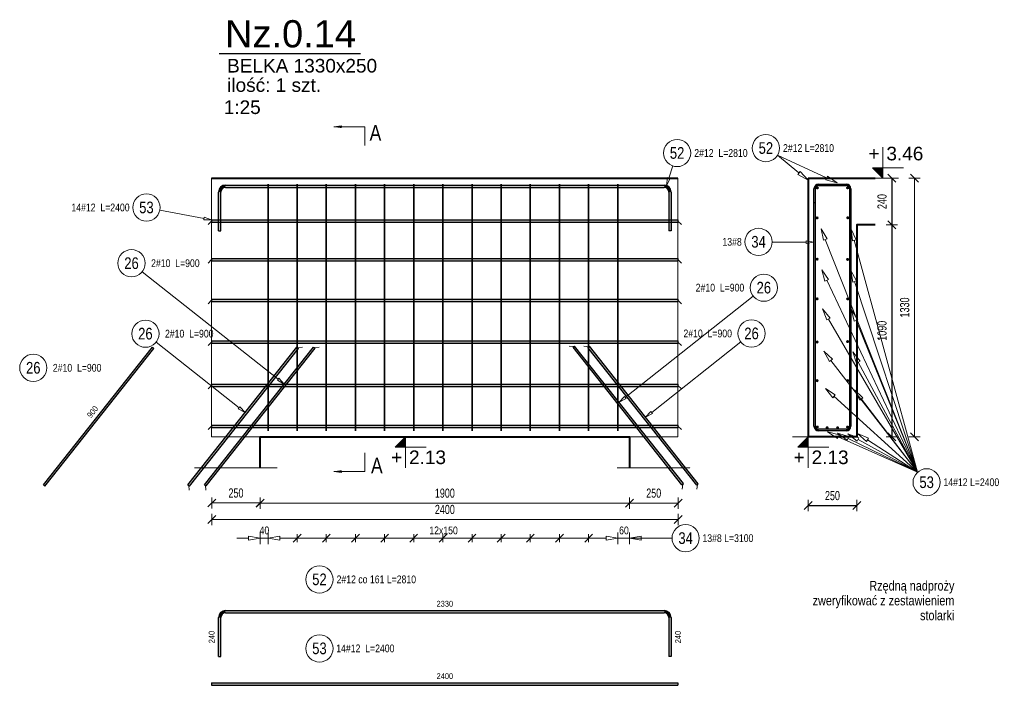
# Model space of a CAD drawing. Extents: x -1906120 to 89837, y -39133 to 303704.
# Tile 53 of 55: x 76759 to 81827, y -3284 to 141. Entities that reach past the tile are written whole.
import ezdxf
from ezdxf.enums import TextEntityAlignment as Align

# ---------------------------------------------------------------- set-up
doc = ezdxf.new("R2010")
doc.units = 0
doc.header["$LTSCALE"] = 10
doc.header["$MEASUREMENT"] = 0
doc.linetypes.add('HIDDEN', pattern=[0.375, 0.25, -0.125])
for name, color, linetype, lineweight in [('P-Linia1', 3, 'Continuous', 40), ('P-Linia3', 6, 'Continuous', 60), ('P-Linia4', 253, 'Continuous', 5), ('P-Opis', 1, 'Continuous', 18), ('P-Przerywana', 13, 'HIDDEN', 9), ('P-Wymiar', 254, 'Continuous', 9), ('RCAD_deskowanie', 3, 'Continuous', 40)]:
    doc.layers.add(name, color=color, linetype=linetype, lineweight=lineweight)
for name, color, linetype in [('RCAD_kształt pręta', 7, 'Continuous'), ('RCAD_opis kształtu pręta', 7, 'Continuous'), ('RCAD_opis rozkładu', 7, 'Continuous'), ('RCAD_pręt wyrzucony', 130, 'Continuous'), ('RCAD_pręty punktowe', 7, 'Continuous'), ('RCAD_rozkład pręta', 7, 'Continuous'), ('RCAD_symbole graficzne', 7, 'Continuous')]:
    doc.layers.add(name, color=color, linetype=linetype)
doc.styles.add('_Fd Opis', font='arial.ttf')
doc.styles.add('_Fdelita opis', font='arial.ttf')
doc.styles.add('ROMANS', font='arial.ttf', dxfattribs={"width": 0.7})
doc.styles.add('style1', font='arial.ttf', dxfattribs={"width": 0.8})
doc.dimstyles.new('A25', dxfattribs={"dimscale": 27, "dimtxt": 1.75, "dimasz": 0.06, "dimexe": 0, "dimexo": 0, "dimgap": 1, "dimtad": 1, "dimdec": 4, "dimrnd": 0.1, "dimdsep": 46, "dimtxsty": 'ROMANS', "dimblk": '[[[[[[[[', "dimcen": 2, "dimdle": 2, "dimse1": 1, "dimse2": 1, "dimclrd": 256, "dimclrt": 1, "dimadec": 0, "dimazin": 0, "dimtfac": 1, "dimtdec": 4, "dimtix": 1, "dimtmove": 2, "dimatfit": 3, "dimldrblk": '[[[[[[[[', "dimfxl": 0, "dimtvp": 0.6, "dimtolj": 1, "dimlwd": -1, "dimarcsym": 0})

# ---------------------------------------------------------------- blocks, each defined once
blk = doc.blocks.new('[[[[[[[[')
at = {"layer": 'P-Wymiar'}
for p, q in [((-12.7, -12.7), (12.7, 12.7)), ((0, 0), (-4.6, 0)), ((0, 18), (0, -18))]:
    blk.add_line(p, q, dxfattribs=at)
blk = doc.blocks.new('*D336')
at = {"layer": 'Defpoints', "color": 0, "transparency": 16777216}
for p in [(79897.5, -2125.6), (80147.5, -2125.6), (80147.5, -2347)]:
    blk.add_point(p, dxfattribs=at)
at = {"layer": 'P-Wymiar', "transparency": 16777216}
blk.add_line((79899.1, -2347), (80145.8, -2347), dxfattribs=at)
at = {"layer": 'P-Wymiar', "transparency": 16777216, "xscale": 1.62, "yscale": 1.62, "zscale": 1.62, "rotation": 180}
blk.add_blockref('[[[[[[[[', (79897.5, -2347), dxfattribs=at)
at = {"layer": 'P-Wymiar', "transparency": 16777216, "xscale": 1.62, "yscale": 1.62, "zscale": 1.62}
blk.add_blockref('[[[[[[[[', (80147.5, -2347), dxfattribs=at)
at = {"layer": 'P-Wymiar', "color": 1, "transparency": 16777216, "insert": (80022.5, -2295.8), "char_height": 47.25, "attachment_point": 5, "style": 'ROMANS'}
blk.add_mtext('\\A1;250', dxfattribs=at)
blk = doc.blocks.new('*D337')
at = {"layer": 'Defpoints', "color": 0, "transparency": 16777216}
for p in [(77747.5, -1010.1), (77997.5, -1010.1), (77747.5, -2346.3)]:
    blk.add_point(p, dxfattribs=at)
at = {"layer": 'P-Wymiar', "transparency": 16777216}
blk.add_line((77995.8, -2346.3), (77749.1, -2346.3), dxfattribs=at)
at = {"layer": 'P-Wymiar', "transparency": 16777216, "xscale": 1.62, "yscale": 1.62, "zscale": 1.62, "rotation": 180}
blk.add_blockref('[[[[[[[[', (77747.5, -2346.3), dxfattribs=at)
at = {"layer": 'P-Wymiar', "transparency": 16777216, "xscale": 1.62, "yscale": 1.62, "zscale": 1.62}
blk.add_blockref('[[[[[[[[', (77997.5, -2346.3), dxfattribs=at)
at = {"layer": 'P-Wymiar', "color": 1, "transparency": 16777216, "insert": (77872.5, -2295.2), "char_height": 47.25, "attachment_point": 5, "style": 'ROMANS'}
blk.add_mtext('\\A1;250', dxfattribs=at)
blk = doc.blocks.new('*D338')
at = {"layer": 'Defpoints', "color": 0, "transparency": 16777216}
for p in [(81067.3, -675), (81078.3, -2005), (81365.3, -2005)]:
    blk.add_point(p, dxfattribs=at)
at = {"layer": 'P-Wymiar', "transparency": 16777216}
blk.add_line((81365.3, -676.7), (81365.3, -2003.4), dxfattribs=at)
at = {"layer": 'P-Wymiar', "transparency": 16777216, "xscale": 1.62, "yscale": 1.62, "zscale": 1.62}
for p, rotation in [((81365.3, -675), 90), ((81365.3, -2005), 270)]:
    blk.add_blockref('[[[[[[[[', p, dxfattribs=dict(at, rotation=rotation))
at = {"layer": 'P-Wymiar', "color": 1, "transparency": 16777216, "insert": (81314.2, -1340), "char_height": 47.25, "attachment_point": 5, "rotation": 90, "style": 'ROMANS'}
blk.add_mtext('\\A1;1330', dxfattribs=at)
blk = doc.blocks.new('*D339')
at = {"layer": 'Defpoints', "color": 0, "transparency": 16777216}
for p in [(77997.5, -878.8), (79897.5, -878.8), (79897.5, -2347)]:
    blk.add_point(p, dxfattribs=at)
at = {"layer": 'P-Wymiar', "transparency": 16777216}
blk.add_line((77999.1, -2347), (79895.8, -2347), dxfattribs=at)
at = {"layer": 'P-Wymiar', "transparency": 16777216, "xscale": 1.62, "yscale": 1.62, "zscale": 1.62, "rotation": 180}
blk.add_blockref('[[[[[[[[', (77997.5, -2347), dxfattribs=at)
at = {"layer": 'P-Wymiar', "transparency": 16777216, "xscale": 1.62, "yscale": 1.62, "zscale": 1.62}
blk.add_blockref('[[[[[[[[', (79897.5, -2347), dxfattribs=at)
at = {"layer": 'P-Wymiar', "color": 1, "transparency": 16777216, "insert": (78947.5, -2295.8), "char_height": 47.25, "attachment_point": 5, "style": 'ROMANS'}
blk.add_mtext('\\A1;1900', dxfattribs=at)
blk = doc.blocks.new('*D340')
at = {"layer": 'Defpoints', "color": 0, "transparency": 16777216}
for p in [(77747.5, -1928.8), (80147.5, -1928.8), (77747.5, -2431)]:
    blk.add_point(p, dxfattribs=at)
at = {"layer": 'P-Wymiar', "transparency": 16777216}
blk.add_line((80145.8, -2431), (77749.1, -2431), dxfattribs=at)
at = {"layer": 'P-Wymiar', "transparency": 16777216, "xscale": 1.62, "yscale": 1.62, "zscale": 1.62, "rotation": 180}
blk.add_blockref('[[[[[[[[', (77747.5, -2431), dxfattribs=at)
at = {"layer": 'P-Wymiar', "transparency": 16777216, "xscale": 1.62, "yscale": 1.62, "zscale": 1.62}
blk.add_blockref('[[[[[[[[', (80147.5, -2431), dxfattribs=at)
at = {"layer": 'P-Wymiar', "color": 1, "transparency": 16777216, "insert": (78947.5, -2379.9), "char_height": 47.25, "attachment_point": 5, "style": 'ROMANS'}
blk.add_mtext('\\A1;2400', dxfattribs=at)
blk = doc.blocks.new('*D341')
at = {"transparency": 16777216}
blk.add_line((81248.7, -676.7), (81248.7, -913.4), dxfattribs=at)
at = {"layer": 'Defpoints', "color": 0, "transparency": 16777216}
for p in [(81162.4, -675), (81162.4, -915), (81248.7, -915)]:
    blk.add_point(p, dxfattribs=at)
at = {"transparency": 16777216, "xscale": 1.62, "yscale": 1.62, "zscale": 1.62}
for p, rotation in [((81248.7, -675), 90), ((81248.7, -915), 270)]:
    blk.add_blockref('[[[[[[[[', p, dxfattribs=dict(at, rotation=rotation))
at = {"color": 1, "transparency": 16777216, "insert": (81197.5, -795), "char_height": 47.25, "attachment_point": 5, "rotation": 90, "style": 'ROMANS'}
blk.add_mtext('\\A1;240', dxfattribs=at)
blk = doc.blocks.new('*D342')
at = {"transparency": 16777216}
blk.add_line((81248.7, -916.7), (81248.7, -2003.4), dxfattribs=at)
at = {"layer": 'Defpoints', "color": 0, "transparency": 16777216}
for p in [(81248.7, -915), (81067.3, -2005), (81248.7, -2005)]:
    blk.add_point(p, dxfattribs=at)
at = {"transparency": 16777216, "xscale": 1.62, "yscale": 1.62, "zscale": 1.62}
for p, rotation in [((81248.7, -915), 90), ((81248.7, -2005), 270)]:
    blk.add_blockref('[[[[[[[[', p, dxfattribs=dict(at, rotation=rotation))
at = {"color": 1, "transparency": 16777216, "insert": (81197.5, -1460), "char_height": 47.25, "attachment_point": 5, "rotation": 90, "style": 'ROMANS'}
blk.add_mtext('\\A1;1090', dxfattribs=at)
blk = doc.blocks.new('*D343')
at = {"transparency": 16777216}
blk.add_line((80818.9, -2359.6), (81065.7, -2359.6), dxfattribs=at)
at = {"layer": 'Defpoints', "color": 0, "transparency": 16777216}
for p in [(80817.3, -2005), (81067.3, -2005), (81067.3, -2359.6)]:
    blk.add_point(p, dxfattribs=at)
at = {"transparency": 16777216, "xscale": 1.62, "yscale": 1.62, "zscale": 1.62, "rotation": 180}
blk.add_blockref('[[[[[[[[', (80817.3, -2359.6), dxfattribs=at)
at = {"transparency": 16777216, "xscale": 1.62, "yscale": 1.62, "zscale": 1.62}
blk.add_blockref('[[[[[[[[', (81067.3, -2359.6), dxfattribs=at)
at = {"color": 1, "transparency": 16777216, "insert": (80942.3, -2308.4), "char_height": 47.25, "attachment_point": 5, "style": 'ROMANS'}
blk.add_mtext('\\A1;250', dxfattribs=at)

msp = doc.modelspace()

# ---------------------------------------------------------------- hatches: boundary and pattern name
h = msp.add_hatch(color=1)
edge = h.paths.add_edge_path(flags=0)
edge.add_arc((80863.29465, -879.04055), 8, 0, 360)
h = msp.add_hatch(color=1)
edge = h.paths.add_edge_path(flags=0)
edge.add_arc((81021.29465, -878.48942), 8, 0, 360)
h = msp.add_hatch(color=1)
edge = h.paths.add_edge_path(flags=0)
edge.add_arc((80863.29465, -1091.4049), 8, 0, 360)
h = msp.add_hatch(color=1)
edge = h.paths.add_edge_path(flags=0)
edge.add_arc((81020.46614, -1092.61774), 8, 0, 360)
h = msp.add_hatch(color=1)
edge = h.paths.add_edge_path(flags=0)
edge.add_arc((80863.29465, -1295.79297), 8, 0, 360)
h = msp.add_hatch(color=1)
edge = h.paths.add_edge_path(flags=0)
edge.add_arc((81020.46614, -1295.92715), 8, 0, 360)
h = msp.add_hatch(color=1)
edge = h.paths.add_edge_path(flags=0)
edge.add_arc((80863.29465, -1517.80959), 8, 0, 360)
h = msp.add_hatch(color=1)
edge = h.paths.add_edge_path(flags=0)
edge.add_arc((81020.46614, -1515.78254), 8, 0, 360)
h = msp.add_hatch(color=1)
edge = h.paths.add_edge_path(flags=0)
edge.add_arc((80863.29465, -1716.64021), 8, 0, 360)
h = msp.add_hatch(color=1)
edge = h.paths.add_edge_path(flags=0)
edge.add_arc((81020.46614, -1716.64021), 8, 0, 360)
h = msp.add_hatch(color=1)
edge = h.paths.add_edge_path(flags=0)
edge.add_arc((80864.43954, -1955.16282), 8, 0, 360)
h = msp.add_hatch(color=1)
edge = h.paths.add_edge_path(flags=0)
edge.add_arc((80915.00261, -1959.0388), 8, 0, 360)
h = msp.add_hatch(color=1)
edge = h.paths.add_edge_path(flags=0)
edge.add_arc((80969.00261, -1959.0388), 8, 0, 360)
h = msp.add_hatch(color=1)
edge = h.paths.add_edge_path(flags=0)
edge.add_arc((81019.89733, -1955.55594), 8, 0, 360)
at = {"layer": 'RCAD_kształt pręta'}
h = msp.add_hatch(color=4, dxfattribs=at)
edge = h.paths.add_edge_path(flags=0)
edge.add_line((80871.29465, -705.0388), (80871.29465, -713.0388))
edge.add_arc((80871.29465, -729.0388), 16, 90, 180)
edge.add_line((80855.29465, -729.0388), (80847.29465, -729.0388))
edge.add_arc((80871.29465, -729.0388), 24, 450, 540, ccw=False)
h = msp.add_hatch(color=4, dxfattribs=at)
edge = h.paths.add_edge_path(flags=0)
edge.add_line((80871.29465, -705.0388), (80871.29465, -713.0388))
edge.add_arc((80871.29465, -729.0388), 16, 90, 180)
edge.add_line((80855.29465, -729.0388), (80847.29465, -729.0388))
edge.add_arc((80871.29465, -729.0388), 24, 450, 540, ccw=False)
for points in [[(80871.29465, -713.0388), (80871.29465, -705.0388), (81013.29465, -705.0388), (81013.29465, -713.0388)], [(80871.29465, -713.0388), (80871.29465, -705.0388), (80941.29465, -705.0388), (80941.29465, -713.0388)], [(77794.46193, -946.0388), (77782.46193, -946.0388), (77782.46193, -746.0388), (77794.46193, -746.0388)], [(77818.46193, -722.0388), (77818.46193, -710.0388), (80076.46193, -710.0388), (80076.46193, -722.0388)], [(80100.46193, -746.0388), (80112.46193, -746.0388), (80112.46193, -946.0388), (80100.46193, -946.0388)], [(80855.29465, -799.0388), (80847.29465, -799.0388), (80847.29465, -729.0388), (80855.29465, -729.0388)], [(80855.29465, -1951.0388), (80847.29465, -1951.0388), (80847.29465, -729.0388), (80855.29465, -729.0388)], [(81029.29465, -729.0388), (81037.29465, -729.0388), (81037.29465, -1951.0388), (81029.29465, -1951.0388)], [(77747.46193, -901.91409), (77747.46193, -889.91409), (80147.46193, -889.91409), (80147.46193, -901.91409)], [(77747.46193, -1100.03472), (77747.46193, -1088.03472), (80147.46193, -1088.03472), (80147.46193, -1100.03472)], [(77747.46193, -1309.18688), (77747.46193, -1297.18688), (80147.46193, -1297.18688), (80147.46193, -1309.18688)], [(77747.46193, -1523.99289), (77747.46193, -1511.99289), (80147.46193, -1511.99289), (80147.46193, -1523.99289)], [(77633.26209, -2259.18083), (77625.4204, -2252.97535), (78185.84567, -1544.7826), (78193.68735, -1550.98808)], [(77719.12303, -2258.32842), (77711.28135, -2252.12294), (78271.70662, -1543.93019), (78279.5483, -1550.13568)], [(80175.87505, -2246.66217), (80168.03336, -2252.86765), (79607.60809, -1544.67491), (79615.44978, -1538.46942)], [(80251.58853, -2247.51458), (80243.74685, -2253.72006), (79683.32158, -1545.52731), (79691.16326, -1539.32183)], [(77747.46193, -1747.27707), (77747.46193, -1735.27707), (80147.46193, -1735.27707), (80147.46193, -1747.27707)], [(77747.46193, -1957.31204), (77747.46193, -1945.31204), (80147.46193, -1945.31204), (80147.46193, -1957.31204)], [(81013.29465, -1967.0388), (81013.29465, -1975.0388), (80871.29465, -1975.0388), (80871.29465, -1967.0388)]]:
    msp.add_hatch(color=4, dxfattribs=at).paths.add_polyline_path(points, flags=0)
h = msp.add_hatch(color=4, dxfattribs=at)
edge = h.paths.add_edge_path(flags=0)
edge.add_line((81037.29465, -729.0388), (81029.29465, -729.0388))
edge.add_arc((81013.29465, -729.0388), 16, 0, 90)
edge.add_line((81013.29465, -713.0388), (81013.29465, -705.0388))
edge.add_arc((81013.29465, -729.0388), 24, 360, 450, ccw=False)
h = msp.add_hatch(color=4, dxfattribs=at)
edge = h.paths.add_edge_path(flags=0)
edge.add_line((77818.46193, -710.0388), (77818.46193, -722.0388))
edge.add_arc((77818.46193, -746.0388), 24, 90, 180)
edge.add_line((77794.46193, -746.0388), (77782.46193, -746.0388))
edge.add_arc((77818.46193, -746.0388), 36, 450, 540, ccw=False)
h = msp.add_hatch(color=4, dxfattribs=at)
edge = h.paths.add_edge_path(flags=0)
edge.add_line((80112.46193, -746.0388), (80100.46193, -746.0388))
edge.add_arc((80076.46193, -746.0388), 24, 0, 90)
edge.add_line((80076.46193, -722.0388), (80076.46193, -710.0388))
edge.add_arc((80076.46193, -746.0388), 36, 360, 450, ccw=False)
h = msp.add_hatch(color=4, dxfattribs=at)
edge = h.paths.add_edge_path(flags=0)
edge.add_line((80847.29465, -1951.0388), (80855.29465, -1951.0388))
edge.add_arc((80871.29465, -1951.0388), 16, 180, 270)
edge.add_line((80871.29465, -1967.0388), (80871.29465, -1975.0388))
edge.add_arc((80871.29465, -1951.0388), 24, 540, 630, ccw=False)
h = msp.add_hatch(color=4, dxfattribs=at)
edge = h.paths.add_edge_path(flags=0)
edge.add_line((81013.29465, -1975.0388), (81013.29465, -1967.0388))
edge.add_arc((81013.29465, -1951.0388), 16, -90, 0)
edge.add_line((81029.29465, -1951.0388), (81037.29465, -1951.0388))
edge.add_arc((81013.29465, -1951.0388), 24, 270, 360, ccw=False)
at = {"layer": 'RCAD_pręt wyrzucony'}
for points in [[(76889.71211, -2259.18083), (76881.87043, -2252.97535), (77442.2957, -1544.7826), (77450.13738, -1550.98808)], [(77794.46193, -3136.04255), (77782.46193, -3136.04255), (77782.46193, -2936.04255), (77794.46193, -2936.04255)], [(77818.46193, -2912.04255), (77818.46193, -2900.04255), (80076.46193, -2900.04255), (80076.46193, -2912.04255)], [(80100.46193, -2936.04255), (80112.46193, -2936.04255), (80112.46193, -3136.04255), (80100.46193, -3136.04255)], [(77747.46193, -3284.49202), (77747.46193, -3272.49202), (80147.46193, -3272.49202), (80147.46193, -3284.49202)]]:
    msp.add_hatch(color=4, dxfattribs=at).paths.add_polyline_path(points, flags=0)
h = msp.add_hatch(color=4, dxfattribs=at)
edge = h.paths.add_edge_path(flags=0)
edge.add_line((77818.46193, -2900.04255), (77818.46193, -2912.04255))
edge.add_arc((77818.46193, -2936.04255), 24, 90, 180)
edge.add_line((77794.46193, -2936.04255), (77782.46193, -2936.04255))
edge.add_arc((77818.46193, -2936.04255), 36, 450, 540, ccw=False)
h = msp.add_hatch(color=4, dxfattribs=at)
edge = h.paths.add_edge_path(flags=0)
edge.add_line((80112.46193, -2936.04255), (80100.46193, -2936.04255))
edge.add_arc((80076.46193, -2936.04255), 24, 0, 90)
edge.add_line((80076.46193, -2912.04255), (80076.46193, -2900.04255))
edge.add_arc((80076.46193, -2936.04255), 36, 360, 450, ccw=False)
at = {"layer": 'RCAD_pręty punktowe'}
h = msp.add_hatch(color=1, dxfattribs=at)
edge = h.paths.add_edge_path(flags=0)
edge.add_arc((80864.69196, -724.52166), 8, 0, 360)
h = msp.add_hatch(color=1, dxfattribs=at)
edge = h.paths.add_edge_path(flags=0)
edge.add_arc((81019.89733, -724.52166), 8, 0, 360)
at = {"layer": 'RCAD_symbole graficzne', "linetype": 'Continuous', "lineweight": 0}
for points in [[(78376.40357, -411.03165), (78416.40357, -411.03165), (78416.40357, -416.73351)], [(78376.40357, -2183.34211), (78416.40357, -2183.34211), (78416.40357, -2177.64025)]]:
    msp.add_hatch(color=7, dxfattribs=at).paths.add_polyline_path(points, flags=0)
at = {"layer": 'RCAD_symbole graficzne'}
for points in [[(81148.81178, -621.70547), (81202.14511, -675.0388), (81202.14511, -621.70547)], [(78692.15189, -2058.37214), (78745.48523, -2005.0388), (78745.48523, -2058.37214)], [(80763.96131, -2058.37214), (80817.29465, -2005.0388), (80817.29465, -2058.37214)]]:
    msp.add_hatch(color=1, dxfattribs=at).paths.add_polyline_path(points, flags=0)

# ---------------------------------------------------------------- linework, layer by layer
at = {"layer": 'P-Linia3', "color": 6, "linetype": 'Continuous', "lineweight": 30}
msp.add_line((77786.70072, -33.76629), (78513.63117, -33.76629), dxfattribs=at)
at = {"layer": 'P-Linia4'}
for points in [[(77997.46193, -2005.0388), (77997.46193, -2165.05453)], [(79897.46193, -2165.0388), (79897.46193, -2005.0388)]]:
    msp.add_lwpolyline(points, dxfattribs=at)
at = {"layer": 'P-Przerywana', "lineweight": 5}
for points in [[(77747.46193, -2005.0388), (77747.46193, -675.0388)], [(77747.46193, -2005.0388), (77747.46193, -675.0388)], [(80147.46193, -2005.0388), (80147.46193, -675.0388)], [(77747.46193, -2005.0388), (77997.46193, -2005.0388)], [(79897.46193, -2005.0388), (80147.46193, -2005.0388)]]:
    msp.add_lwpolyline(points, dxfattribs=at)
at = {"layer": 'P-Przerywana'}
for points in [[(77659.78632, -2165.05453), (78085.13755, -2165.05453)], [(79834.78632, -2165.05453), (80210.13755, -2165.05453)]]:
    msp.add_lwpolyline(points, dxfattribs=at)
at = {"layer": 'RCAD_deskowanie'}
for points in [[(77747.46193, -675.0388), (80147.46193, -675.0388)], [(80817.29465, -675.0388), (81162.37556, -675.0388)], [(80817.29465, -675.0388), (80817.29465, -2005.0388)], [(81162.37556, -915.0388), (81067.29465, -915.0388), (81067.29465, -2005.0388)], [(77997.46193, -2165.05453), (77997.46193, -2005.0388), (79897.46193, -2005.0388), (79897.46193, -2165.05453)], [(81067.29465, -2005.0388), (80817.29465, -2005.0388)]]:
    msp.add_lwpolyline(points, dxfattribs=at)
at = {"layer": 'RCAD_kształt pręta', "color": 4}
for p, q in [((80871.29465, -705.0388), (81013.29465, -705.0388)), ((80871.29465, -705.0388), (80941.29465, -705.0388)), ((80941.29465, -705.0388), (80941.29465, -713.0388)), ((77782.46193, -946.0388), (77782.46193, -746.0388)), ((77794.46193, -946.0388), (77794.46193, -746.0388)), ((77818.46193, -710.0388), (80076.46193, -710.0388)), ((77818.46193, -722.0388), (80076.46193, -722.0388)), ((80100.46193, -746.0388), (80100.46193, -946.0388)), ((80112.46193, -746.0388), (80112.46193, -946.0388)), ((80847.29465, -799.0388), (80847.29465, -729.0388)), ((80847.29465, -1951.0388), (80847.29465, -729.0388)), ((80855.29465, -799.0388), (80855.29465, -729.0388)), ((80855.29465, -1951.0388), (80855.29465, -729.0388)), ((80871.29465, -713.0388), (81013.29465, -713.0388)), ((80871.29465, -713.0388), (80941.29465, -713.0388)), ((81029.29465, -729.0388), (81029.29465, -1951.0388)), ((81037.29465, -729.0388), (81037.29465, -1951.0388)), ((80847.29465, -799.0388), (80855.29465, -799.0388)), ((77747.46193, -889.91409), (80147.46193, -889.91409)), ((77747.46193, -889.91409), (77747.46193, -901.91409)), ((77747.46193, -901.91409), (80147.46193, -901.91409)), ((80147.46193, -889.91409), (80147.46193, -901.91409)), ((77782.46193, -946.0388), (77794.46193, -946.0388)), ((80112.46193, -946.0388), (80100.46193, -946.0388)), ((77747.46193, -1088.03472), (80147.46193, -1088.03472)), ((77747.46193, -1088.03472), (77747.46193, -1100.03472)), ((77747.46193, -1100.03472), (80147.46193, -1100.03472)), ((80147.46193, -1088.03472), (80147.46193, -1100.03472)), ((77747.46193, -1297.18688), (80147.46193, -1297.18688)), ((77747.46193, -1297.18688), (77747.46193, -1309.18688)), ((77747.46193, -1309.18688), (80147.46193, -1309.18688)), ((80147.46193, -1297.18688), (80147.46193, -1309.18688)), ((77747.46193, -1511.99289), (80147.46193, -1511.99289)), ((77747.46193, -1511.99289), (77747.46193, -1523.99289)), ((80147.46193, -1511.99289), (80147.46193, -1523.99289)), ((77625.4204, -2252.97535), (78185.84567, -1544.7826)), ((77633.26209, -2259.18083), (78193.68735, -1550.98808)), ((77711.28135, -2252.12294), (78271.70662, -1543.93019)), ((77719.12303, -2258.32842), (78279.5483, -1550.13568)), ((77747.46193, -1523.99289), (80147.46193, -1523.99289)), ((78185.84567, -1544.7826), (78193.68735, -1550.98808)), ((78271.70662, -1543.93019), (78279.5483, -1550.13568)), ((79607.60809, -1544.67491), (79615.44978, -1538.46942)), ((80168.03336, -2252.86765), (79607.60809, -1544.67491)), ((80175.87505, -2246.66217), (79615.44978, -1538.46942)), ((79683.32158, -1545.52731), (79691.16326, -1539.32183)), ((80243.74685, -2253.72006), (79683.32158, -1545.52731)), ((80251.58853, -2247.51458), (79691.16326, -1539.32183)), ((77747.46193, -1735.27707), (80147.46193, -1735.27707)), ((77747.46193, -1735.27707), (77747.46193, -1747.27707)), ((77747.46193, -1747.27707), (80147.46193, -1747.27707)), ((80147.46193, -1735.27707), (80147.46193, -1747.27707)), ((77747.46193, -1945.31204), (80147.46193, -1945.31204)), ((77747.46193, -1945.31204), (77747.46193, -1957.31204)), ((77747.46193, -1957.31204), (80147.46193, -1957.31204)), ((80147.46193, -1945.31204), (80147.46193, -1957.31204)), ((81013.29465, -1967.0388), (80871.29465, -1967.0388)), ((81013.29465, -1975.0388), (80871.29465, -1975.0388)), ((77625.4204, -2252.97535), (77633.26209, -2259.18083)), ((77711.28135, -2252.12294), (77719.12303, -2258.32842)), ((80168.03336, -2252.86765), (80175.87505, -2246.66217)), ((80243.74685, -2253.72006), (80251.58853, -2247.51458))]:
    msp.add_line(p, q, dxfattribs=at)
at = {"layer": 'RCAD_kształt pręta', "color": 2, "lineweight": 5}
for p, q in [((77747.46193, -895.91409), (77729.96193, -913.41409)), ((80147.46193, -895.91409), (80164.96193, -913.41409)), ((77747.46193, -1094.03472), (77729.96193, -1111.53472)), ((80147.46193, -1094.03472), (80164.96193, -1111.53472)), ((77747.46193, -1303.18688), (77729.96193, -1320.68688)), ((80147.46193, -1303.18688), (80164.96193, -1320.68688)), ((77747.46193, -1517.99289), (77729.96193, -1535.49289)), ((80147.46193, -1517.99289), (80164.96193, -1535.49289)), ((78189.76651, -1547.88534), (78214.34905, -1545.02199)), ((78275.62746, -1547.03293), (78300.21, -1544.16958)), ((79611.52893, -1541.57216), (79586.9464, -1538.70881)), ((79687.24242, -1542.42457), (79662.65988, -1539.56122)), ((77747.46193, -1741.27707), (77729.96193, -1758.77707)), ((80147.46193, -1741.27707), (80164.96193, -1758.77707)), ((77747.46193, -1951.31204), (77729.96193, -1968.81204)), ((80147.46193, -1951.31204), (80164.96193, -1968.81204)), ((77629.34124, -2256.07809), (77632.2046, -2280.66063)), ((77715.20219, -2255.22568), (77718.06554, -2279.80822)), ((80171.9542, -2249.76491), (80169.09085, -2274.34745)), ((80247.66769, -2250.61732), (80244.80434, -2275.19986))]:
    msp.add_line(p, q, dxfattribs=at)
at = {"layer": 'RCAD_kształt pręta', "color": 4}
for centre, radius, start, end in [((80871.29465, -729.0388), 24, 90, 180), ((80871.29465, -729.0388), 24, 90, 180), ((81013.29465, -729.0388), 24, 360, 90), ((77818.46193, -746.0388), 36, 90, 180), ((77818.46193, -746.0388), 24, 90, 180), ((80076.46193, -746.0388), 36, 360, 90), ((80076.46193, -746.0388), 24, 360, 90), ((80871.29465, -729.0388), 16, 90, 180), ((80871.29465, -729.0388), 16, 90, 180), ((81013.29465, -729.0388), 16, 360, 90), ((80871.29465, -1951.0388), 24, 180, 270), ((80871.29465, -1951.0388), 16, 180, 270), ((81013.29465, -1951.0388), 16, 270, 0), ((81013.29465, -1951.0388), 24, 270, 360)]:
    msp.add_arc(centre, radius, start, end, dxfattribs=at)
at = {"layer": 'RCAD_opis kształtu pręta', "color": 8, "lineweight": 0}
for p, q in [((80120.87615, -611.72905), (80100.32319, -673.88175)), ((80087.76463, -711.85915), (80093.99362, -671.78866)), ((80106.65275, -675.97484), (80087.76463, -711.85915)), ((80106.65275, -675.97484), (80093.99362, -671.78866)), ((77480.416, -838.84828), (77708.17381, -882.40123)), ((77709.42595, -875.85321), (77706.92166, -888.94925)), ((77747.46193, -889.91409), (77706.92166, -888.94925)), ((77709.42595, -875.85321), (77747.46193, -889.91409)), ((80782.29465, -1004.64525), (80632.13656, -1003.18001)), ((80782.29465, -1004.64525), (80807.29465, -1004.64525)), ((80807.29465, -997.97859), (80847.29465, -1004.64525)), ((80807.29465, -997.97859), (80807.29465, -1011.31192)), ((80847.29465, -1004.64525), (80807.29465, -1011.31192)), ((77389.94747, -1155.94777), (78089.58978, -1709.60669)), ((80534.2879, -1281.73856), (79875.71386, -1802.89828)), ((77461.41409, -1518.55537), (77888.27732, -1856.35174)), ((80471.06399, -1517.46171), (80012.21677, -1880.56847)), ((78093.72677, -1704.3789), (78085.45279, -1714.83448)), ((78120.95651, -1734.42862), (78085.45279, -1714.83448)), ((78093.72677, -1704.3789), (78120.95651, -1734.42862)), ((79844.34713, -1827.7202), (79871.57688, -1797.67049)), ((79879.85085, -1808.12607), (79844.34713, -1827.7202)), ((79879.85085, -1808.12607), (79871.57688, -1797.67049)), ((77892.41431, -1851.12396), (77884.14033, -1861.57953)), ((77919.64405, -1881.17367), (77884.14033, -1861.57953)), ((77892.41431, -1851.12396), (77919.64405, -1881.17367)), ((79980.85004, -1905.3904), (80008.07979, -1875.34068)), ((80016.35376, -1885.79626), (79980.85004, -1905.3904)), ((80016.35376, -1885.79626), (80008.07979, -1875.34068))]:
    msp.add_line(p, q, dxfattribs=at)
for centre in [(80142.85362, -545.2686), (77411.66178, -825.70077), (80562.13989, -1002.49698), (77335.05568, -1112.50939), (80589.17969, -1238.30018), (77406.5223, -1475.117), (80525.95577, -1474.02334)]:
    msp.add_circle(centre, 70, dxfattribs=at)
at = {"layer": 'RCAD_opis rozkładu', "color": 8, "lineweight": 0}
for p, q in [((80659.12155, -556.97444), (80770.07142, -647.5201)), ((80659.12155, -556.97444), (80912.49511, -673.31778)), ((80776.39411, -639.77261), (80763.74873, -655.26759)), ((80816.55635, -685.45624), (80763.74873, -655.26759)), ((80776.39411, -639.77261), (80816.55635, -685.45624)), ((80916.66799, -664.23004), (80908.32222, -682.40552)), ((80967.02155, -698.35508), (80908.32222, -682.40552)), ((80916.66799, -664.23004), (80967.02155, -698.35508)), ((80896.26388, -994.26708), (80883.42668, -934.80948)), ((80883.42668, -934.80948), (80914.85353, -986.88973)), ((81045.24274, -996.88825), (81039.09227, -936.37237)), ((81039.09227, -936.37237), (81064.53705, -991.62237)), ((80896.26388, -994.26708), (80914.85353, -986.88973)), ((81380.54306, -2187.45779), (80905.5587, -990.57841)), ((81045.24274, -996.88825), (81064.53705, -991.62237)), ((81380.54306, -2187.45779), (81054.8899, -994.25531)), ((80903.63313, -1204.13224), (80886.98247, -1145.62792)), ((80886.98247, -1145.62792), (80921.70747, -1195.56963)), ((81046.65032, -1209.68888), (81037.30536, -1149.58338)), ((81037.30536, -1149.58338), (81065.63886, -1203.40914)), ((80903.63313, -1204.13224), (80921.70747, -1195.56963)), ((81380.54306, -2187.45779), (80912.6703, -1199.85093)), ((81046.65032, -1209.68888), (81065.63886, -1203.40914)), ((81380.54306, -2187.45779), (81056.14459, -1206.54901)), ((80913.04044, -1404.5237), (80891.48831, -1347.6422)), ((80891.48831, -1347.6422), (80930.32352, -1394.45915)), ((81054.35483, -1410.87062), (81041.04301, -1351.51748)), ((81041.04301, -1351.51748), (81072.88494, -1403.345)), ((80913.04044, -1404.5237), (80930.32352, -1394.45915)), ((81380.54306, -2187.45779), (80921.68198, -1399.49143)), ((81054.35483, -1410.87062), (81072.88494, -1403.345)), ((81380.54306, -2187.45779), (81063.61988, -1407.10781)), ((80926.92463, -1618.76853), (80898.06094, -1565.2252)), ((80898.06094, -1565.2252), (80942.72983, -1606.5131)), ((81066.60507, -1626.15755), (81046.93685, -1568.59749)), ((81046.93685, -1568.59749), (81084.21005, -1616.66732)), ((80926.92463, -1618.76853), (80942.72983, -1606.5131)), ((81380.54306, -2187.45779), (80934.82723, -1612.64081)), ((81066.60507, -1626.15755), (81084.21005, -1616.66732)), ((81380.54306, -2187.45779), (81075.40756, -1621.41244)), ((80943.47475, -1804.65402), (80905.74327, -1756.94306)), ((80905.74327, -1756.94306), (80956.90903, -1789.83781)), ((81083.69297, -1817.86007), (81055.04304, -1764.20207)), ((81055.04304, -1764.20207), (81099.54692, -1805.66777)), ((80943.47475, -1804.65402), (80956.90903, -1789.83781)), ((81380.54306, -2187.45779), (80950.19189, -1797.24592)), ((81083.69297, -1817.86007), (81099.54692, -1805.66777)), ((81380.54306, -2187.45779), (81091.61995, -1811.76392)), ((80968.21687, -2014.25953), (80917.51027, -1980.6613)), ((80917.51027, -1980.6613), (80976.37269, -1995.99802)), ((80968.21687, -2014.25953), (80976.37269, -1995.99802)), ((81018.54259, -2022.51622), (80968.95946, -1987.28111)), ((80968.95946, -1987.28111), (81027.29002, -2004.53061)), ((81380.54306, -2187.45779), (80972.29478, -2005.12877)), ((81018.54259, -2022.51622), (81027.29002, -2004.53061)), ((81069.32042, -2027.64464), (81021.5717, -1989.96096)), ((81021.5717, -1989.96096), (81078.96114, -2010.12161)), ((81380.54306, -2187.45779), (81022.91631, -2013.52342)), ((81069.32042, -2027.64464), (81078.96114, -2010.12161)), ((81117.08329, -2029.98605), (81072.01935, -1989.12969)), ((81072.01935, -1989.12969), (81127.89811, -2013.16226)), ((81380.54306, -2187.45779), (81074.14078, -2018.88312)), ((81117.08329, -2029.98605), (81127.89811, -2013.16226)), ((81380.54306, -2187.45779), (81122.4907, -2021.57416)), ((77877.46193, -2527.43728), (77937.46193, -2527.43728)), ((77937.46193, -2517.43728), (77997.46193, -2527.43728)), ((77937.46193, -2517.43728), (77937.46193, -2537.43728)), ((77997.46193, -2527.43728), (77937.46193, -2537.43728)), ((77997.46193, -2557.43728), (77997.46193, -2497.43728)), ((78037.46193, -2527.43728), (77997.46193, -2527.43728)), ((78037.46193, -2557.43728), (78037.46193, -2497.43728)), ((78037.46193, -2527.43728), (78097.46193, -2517.43728)), ((78097.46193, -2537.43728), (78037.46193, -2527.43728)), ((78097.46193, -2537.43728), (78097.46193, -2517.43728)), ((78187.46193, -2527.43728), (78097.46193, -2527.43728)), ((78207.46193, -2507.43728), (78167.46193, -2547.43728)), ((78187.46193, -2547.43728), (78187.46193, -2507.43728)), ((78337.46193, -2527.43728), (78187.46193, -2527.43728)), ((78357.46193, -2507.43728), (78317.46193, -2547.43728)), ((78337.46193, -2547.43728), (78337.46193, -2507.43728)), ((78487.46193, -2527.43728), (78337.46193, -2527.43728)), ((78507.46193, -2507.43728), (78467.46193, -2547.43728)), ((78487.46193, -2547.43728), (78487.46193, -2507.43728)), ((78637.46193, -2527.43728), (78487.46193, -2527.43728)), ((78657.46193, -2507.43728), (78617.46193, -2547.43728)), ((78637.46193, -2547.43728), (78637.46193, -2507.43728)), ((78787.46193, -2527.43728), (78637.46193, -2527.43728)), ((78807.46193, -2507.43728), (78767.46193, -2547.43728)), ((78787.46193, -2547.43728), (78787.46193, -2507.43728)), ((78862.46193, -2527.43728), (78787.46193, -2527.43728)), ((78862.46193, -2527.43728), (78937.46193, -2527.43728)), ((78917.46193, -2547.43728), (78957.46193, -2507.43728)), ((78937.46193, -2547.43728), (78937.46193, -2507.43728)), ((78937.46193, -2527.43728), (79087.46193, -2527.43728)), ((79067.46193, -2547.43728), (79107.46193, -2507.43728)), ((79087.46193, -2547.43728), (79087.46193, -2507.43728)), ((79087.46193, -2527.43728), (79237.46193, -2527.43728)), ((79217.46193, -2547.43728), (79257.46193, -2507.43728)), ((79237.46193, -2547.43728), (79237.46193, -2507.43728)), ((79237.46193, -2527.43728), (79387.46193, -2527.43728)), ((79367.46193, -2547.43728), (79407.46193, -2507.43728)), ((79387.46193, -2547.43728), (79387.46193, -2507.43728)), ((79387.46193, -2527.43728), (79537.46193, -2527.43728)), ((79517.46193, -2547.43728), (79557.46193, -2507.43728)), ((79537.46193, -2547.43728), (79537.46193, -2507.43728)), ((79537.46193, -2527.43728), (79687.46193, -2527.43728)), ((79667.46193, -2547.43728), (79707.46193, -2507.43728)), ((79687.46193, -2547.43728), (79687.46193, -2507.43728)), ((79687.46193, -2527.43728), (79777.46193, -2527.43728)), ((79777.46193, -2517.43728), (79837.46193, -2527.43728)), ((79777.46193, -2517.43728), (79777.46193, -2537.43728)), ((79837.46193, -2527.43728), (79777.46193, -2537.43728)), ((79837.46193, -2557.43728), (79837.46193, -2497.43728)), ((79837.46193, -2527.43728), (79897.46193, -2527.43728)), ((79897.46193, -2557.43728), (79897.46193, -2497.43728)), ((79897.46193, -2527.43728), (79957.46193, -2517.43728)), ((80116.71256, -2527.43728), (79897.46193, -2527.43728)), ((79957.46193, -2537.43728), (79897.46193, -2527.43728)), ((79957.46193, -2537.43728), (79957.46193, -2517.43728)), ((80017.46193, -2527.43728), (79957.46193, -2527.43728))]:
    msp.add_line(p, q, dxfattribs=at)
for centre in [(80599.71977, -519.94165), (81427.05674, -2239.76915), (80186.71256, -2527.43728)]:
    msp.add_circle(centre, 70, dxfattribs=at)
at = {"layer": 'RCAD_pręt wyrzucony', "color": 4}
for p, q in [((76881.87043, -2252.97535), (77442.2957, -1544.7826)), ((76889.71211, -2259.18083), (77450.13738, -1550.98808)), ((77442.2957, -1544.7826), (77450.13738, -1550.98808)), ((76881.87043, -2252.97535), (76889.71211, -2259.18083)), ((77782.46193, -3136.04255), (77782.46193, -2936.04255)), ((77794.46193, -3136.04255), (77794.46193, -2936.04255)), ((77818.46193, -2900.04255), (80076.46193, -2900.04255)), ((77818.46193, -2912.04255), (80076.46193, -2912.04255)), ((80100.46193, -2936.04255), (80100.46193, -3136.04255)), ((80112.46193, -2936.04255), (80112.46193, -3136.04255)), ((77782.46193, -3136.04255), (77794.46193, -3136.04255)), ((80112.46193, -3136.04255), (80100.46193, -3136.04255)), ((77747.46193, -3272.49202), (80147.46193, -3272.49202)), ((77747.46193, -3272.49202), (77747.46193, -3284.49202)), ((77747.46193, -3284.49202), (80147.46193, -3284.49202)), ((80147.46193, -3272.49202), (80147.46193, -3284.49202))]:
    msp.add_line(p, q, dxfattribs=at)
at = {"layer": 'RCAD_pręt wyrzucony', "color": 8, "lineweight": 0}
for centre in [(76829.48131, -1650.84265), (78302.09547, -2739.67442), (78302.09547, -3094.88616)]:
    msp.add_circle(centre, 70, dxfattribs=at)
at = {"layer": 'RCAD_pręt wyrzucony', "color": 4}
for centre, radius, start, end in [((77818.46193, -2936.04255), 36, 90, 180), ((77818.46193, -2936.04255), 24, 90, 180), ((80076.46193, -2936.04255), 36, 360, 90), ((80076.46193, -2936.04255), 24, 360, 90)]:
    msp.add_arc(centre, radius, start, end, dxfattribs=at)
at = {"layer": 'RCAD_rozkład pręta', "color": 7, "linetype": 'ByBlock', "lineweight": 35}
for p, q in [((78037.46193, -1975.0388), (78037.46193, -705.0388)), ((78187.46193, -1975.0388), (78187.46193, -705.0388)), ((78337.46193, -1975.0388), (78337.46193, -705.0388)), ((78487.46193, -1975.0388), (78487.46193, -705.0388)), ((78637.46193, -1975.0388), (78637.46193, -705.0388)), ((78787.46193, -1975.0388), (78787.46193, -705.0388)), ((78937.46193, -1975.0388), (78937.46193, -705.0388)), ((79087.46193, -1975.0388), (79087.46193, -705.0388)), ((79237.46193, -1975.0388), (79237.46193, -705.0388)), ((79387.46193, -1975.0388), (79387.46193, -705.0388)), ((79537.46193, -1975.0388), (79537.46193, -705.0388)), ((79687.46193, -1975.0388), (79687.46193, -705.0388)), ((79837.46193, -1975.0388), (79837.46193, -705.0388))]:
    msp.add_line(p, q, dxfattribs=at)
at = {"layer": 'RCAD_symbole graficzne', "color": 7, "linetype": 'Continuous', "lineweight": 0}
for p, q in [((78376.40357, -411.03165), (78416.40357, -405.32978)), ((78416.40357, -411.03165), (78416.40357, -405.32978)), ((78376.40357, -411.03165), (78536.40357, -411.03165)), ((78536.40357, -411.03165), (78536.40357, -507.03165)), ((78536.40357, -2183.34211), (78536.40357, -2087.34211)), ((78376.40357, -2183.34211), (78416.40357, -2189.04397)), ((78376.40357, -2183.34211), (78536.40357, -2183.34211)), ((78416.40357, -2183.34211), (78416.40357, -2189.04397))]:
    msp.add_line(p, q, dxfattribs=at)
at = {"layer": 'RCAD_symbole graficzne', "color": 1, "lineweight": 0}
for p, q in [((81202.14511, -675.0388), (81202.14511, -515.0388)), ((81308.81178, -621.70547), (81148.81178, -621.70547)), ((81148.81178, -621.70547), (81202.14511, -675.0388)), ((81282.14511, -675.0388), (81122.14511, -675.0388)), ((78825.48523, -2005.0388), (78665.48523, -2005.0388)), ((78692.15189, -2058.37214), (78745.48523, -2005.0388)), ((78745.48523, -2005.0388), (78745.48523, -2165.0388)), ((80897.29465, -2005.0388), (80737.29465, -2005.0388)), ((80763.96131, -2058.37214), (80817.29465, -2005.0388)), ((80817.29465, -2005.0388), (80817.29465, -2165.0388)), ((78852.15189, -2058.37214), (78692.15189, -2058.37214)), ((80923.96131, -2058.37214), (80763.96131, -2058.37214))]:
    msp.add_line(p, q, dxfattribs=at)

# ---------------------------------------------------------------- texts
at = {"layer": 'P-Linia1', "color": 3, "lineweight": 30, "style": '_Fdelita opis'}
for s, p in [('BELKA 1330x250', (77826.96306, -130.95084)), ('1:25', (77809.56023, -344.5053))]:
    msp.add_text(s, height=70, dxfattribs=at).set_placement(p)
at = {"layer": 'P-Linia1', "color": 1, "lineweight": 30, "style": '_Fdelita opis'}
msp.add_text('ilość: 1 szt.', height=70, dxfattribs=at).set_placement((77827.0366, -230.48697))
at = {"layer": 'P-Linia3', "color": 6, "lineweight": 30, "style": '_Fdelita opis'}
msp.add_text('Nz.0.14', height=140, dxfattribs=at).set_placement((77816.16995, -1.58106))
at = {"layer": 'P-Opis', "insert": (81570.00911, -2747.00259), "char_height": 50, "attachment_point": 3, "line_spacing_factor": 0.914286, "style": '_Fd Opis'}
msp.add_mtext('{\\W0.8;Rzędną nadproży \\Pzweryfikować z zestawieniem \\Pstolarki}', dxfattribs=at)
at = {"layer": 'RCAD_opis kształtu pręta', "color": 1, "attachment_point": 5, "style": 'style1'}
for s, insert, char_height in [('52', (80142.85362, -545.2686), 60), ('2#12  L=2810', (80368.48254, -545.2686), 40), ('14#12  L=2400', (77175.38074, -825.70077), 40), ('53', (77411.66178, -825.70077), 60), ('13#8  ', (80425.83157, -1002.49698), 40), ('34', (80562.13989, -1002.49698), 60), ('26', (77335.05568, -1112.50939), 60), ('2#10  L=900', (77560.68461, -1112.50939), 40), ('2#10  L=900', (80363.55076, -1238.30018), 40), ('26', (80589.17969, -1238.30018), 60), ('26', (77406.5223, -1475.117), 60), ('2#10  L=900', (77632.15123, -1475.117), 40), ('2#10  L=900', (80300.32685, -1474.02334), 40), ('26', (80525.95577, -1474.02334), 60)]:
    msp.add_mtext(s, dxfattribs=dict(at, insert=insert, char_height=char_height))
at = {"layer": 'RCAD_opis rozkładu', "color": 1, "char_height": 60, "attachment_point": 5, "style": 'style1'}
for s, insert in [('52', (80599.71977, -519.94165)), ('53', (81427.05674, -2239.76915)), ('34', (80186.71256, -2527.43728))]:
    msp.add_mtext(s, dxfattribs=dict(at, insert=insert))
at = {"layer": 'RCAD_opis rozkładu', "color": 2, "char_height": 40, "style": 'style1'}
for s, insert, attachment_point in [('2#12 L=2810', (80819.1386, -519.94165), 5), ('14#12 L=2400', (81657.12768, -2239.76915), 5), ('40', (77993.95307, -2507.8602), 7), ('12x150', (78867.63383, -2507.8602), 7), ('60', (79844.50968, -2507.8602), 7), ('13#8 L=3100', (80404.3524, -2527.43728), 5)]:
    msp.add_mtext(s, dxfattribs=dict(at, insert=insert, attachment_point=attachment_point))
at = {"layer": 'RCAD_pręt wyrzucony', "color": 1, "attachment_point": 5, "style": 'style1'}
for s, insert, char_height in [('26', (76829.48131, -1650.84265), 60), ('52', (78302.09547, -2739.67442), 60), ('53', (78302.09547, -3094.88616), 60), ('2400', (78947.46193, -3237.49202), 30)]:
    msp.add_mtext(s, dxfattribs=dict(at, insert=insert, char_height=char_height))
at = {"layer": 'RCAD_pręt wyrzucony', "color": 2, "char_height": 40, "attachment_point": 5, "style": 'style1'}
for s, insert in [('2#10  L=900', (77055.11023, -1650.84265)), ('2#12 co 161 L=2810', (78594.8349, -2739.67442)), ('14#12  L=2400', (78538.37651, -3094.88616))]:
    msp.add_mtext(s, dxfattribs=dict(at, insert=insert))
at = {"layer": 'RCAD_pręt wyrzucony', "color": 1, "char_height": 30, "attachment_point": 5, "style": 'style1'}
for s, insert, rotation in [('900', (77134.63717, -1877.15979), 51.64382212), ('2330', (78947.46193, -2865.04255), 360), ('240', (77747.46193, -3036.04255), 90), ('240', (80147.46193, -3036.04255), 90)]:
    msp.add_mtext(s, dxfattribs=dict(at, insert=insert, rotation=rotation))
at = {"layer": 'RCAD_symbole graficzne', "color": 2, "style": 'style1'}
msp.add_text('+', height=70, dxfattribs=at).set_placement((81184.36733, -603.92769), align=Align.BOTTOM_RIGHT)
msp.add_text('3.46 ', height=70, dxfattribs=at).set_placement((81219.92289, -603.92769), align=Align.BOTTOM_LEFT)
for p in [(78763.26301, -2076.14992), (80835.07243, -2076.14992)]:
    msp.add_text('2.13 ', height=70, dxfattribs=at).set_placement(p, align=Align.TOP_LEFT)
for p in [(78727.70745, -2076.14992), (80799.51687, -2076.14992)]:
    msp.add_text('+', height=70, dxfattribs=at).set_placement(p, align=Align.TOP_RIGHT)
at = {"layer": 'RCAD_symbole graficzne', "color": 73, "char_height": 80, "attachment_point": 5, "style": 'style1'}
for insert in [(78590.38067, -441.03165), (78597.63148, -2153.34211)]:
    msp.add_mtext('A', dxfattribs=dict(at, insert=insert))

# ---------------------------------------------------------------- dimensions: what is measured, and where the dimension line sits
for base, p1, p2, picture, middle in [((81248.6686, -915.0388), (81162.37556, -675.0388), (81162.37556, -915.0388), '*D341', (81197.54403, -795.0388)), ((81248.6686, -2005.0388), (81248.6686, -915.0388), (81067.29465, -2005.0388), '*D342', (81197.54403, -1460.0388))]:
    dim = msp.add_linear_dim(base=base, p1=p1, p2=p2, angle=90, dimstyle='A25', override={"dimfxl": 0.18, "dimfxlon": 1})
    dim.commit()
    dim.dimension.update_dxf_attribs({"geometry": picture, "text_midpoint": middle})
dim = msp.add_linear_dim(base=(81067.29465, -2359.55484), p1=(80817.29465, -2005.0388), p2=(81067.29465, -2005.0388), dimstyle='A25', override={"dimfxl": 0.18, "dimfxlon": 1})
dim.commit()
dim.dimension.update_dxf_attribs({"geometry": '*D343', "text_midpoint": (80942.29465, -2308.43027)})
at = {"layer": 'P-Wymiar'}
dim = msp.add_linear_dim(base=(81365.31345, -2005.0388), p1=(81067.29465, -675.0388), p2=(81078.34076, -2005.0388), angle=90, dimstyle='A25', override={"dimfxl": 0.18, "dimfxlon": 1}, dxfattribs=at)
dim.commit()
dim.dimension.update_dxf_attribs({"geometry": '*D338', "text_midpoint": (81314.17276, -1340.0388)})
for base, p1, p2, picture, middle in [((79897.46193, -2346.95653), (77997.46193, -878.82178), (79897.46193, -878.82178), '*D339', (78947.46193, -2295.83196)), ((77747.46193, -2346.29279), (77997.46193, -1010.0932), (77747.46193, -1010.0932), '*D337', (77872.46193, -2295.16822)), ((77747.46193, -2431.00487), (80147.46193, -1928.82178), (77747.46193, -1928.82178), '*D340', (78947.46193, -2379.8803)), ((80147.46193, -2346.95653), (79897.46193, -2125.62214), (80147.46193, -2125.62214), '*D336', (80022.46193, -2295.83196))]:
    dim = msp.add_linear_dim(base=base, p1=p1, p2=p2, dimstyle='A25', override={"dimfxl": 0.18, "dimfxlon": 1}, dxfattribs=at)
    dim.commit()
    dim.dimension.update_dxf_attribs({"geometry": picture, "text_midpoint": middle})

doc.saveas('drawing.dxf')
